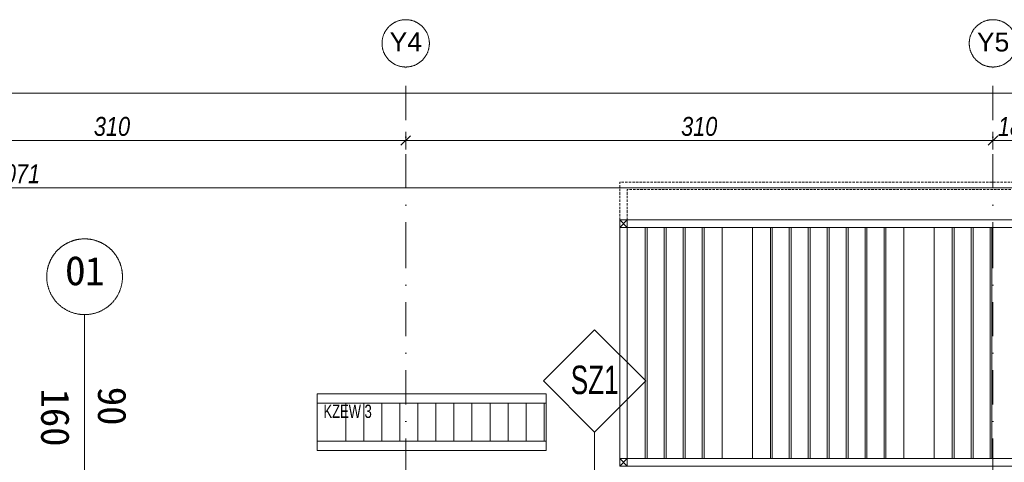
# Model space of a CAD drawing. Header units: millimetres. Extents: x -19278 to 18011, y -32369 to 41467.
# Tile 61 of 64: x -6329 to -1131, y 11957 to 14295. Entities that reach past the tile are written whole.
import ezdxf
from ezdxf.xclip import XClip

# ---------------------------------------------------------------- set-up
doc = ezdxf.new("R2010")
doc.units = ezdxf.units.MM
doc.header["$MEASUREMENT"] = 0
doc.header["$XCLIPFRAME"] = 0
doc.linetypes.add('DASHED', pattern=[19.05, 12.7, -6.35])
doc.linetypes.add('Kropki i Kreski', pattern=[360, 180, -90, 0, -90])
doc.layers.add('2D - Rysunki i Obrazki', color=7, linetype='Continuous')
for name, color, linetype, lineweight, true_color in [('PT.A.01_1_0_Nr_pióra__70_Nr_pióra__3', 7, 'Continuous', 18, 0x00bfbf), ('PT.A.01_1_Wnętrze - umeblowanie_Nr_pióra__146_Nr_pióra__6', 7, 'Continuous', 18, 0x5eaeff), ('PT.A.01_1_Wnętrze - umeblowanie_Nr_pióra__161_Nr_pióra__14', 7, 'Continuous', 18, 0x6a6a6a)]:
    doc.layers.add(name, color=color, linetype=linetype, lineweight=lineweight, true_color=true_color)
for name, color, linetype, lineweight in [('PT.A.01_1_Osie_Nr_pióra__101_Nr_pióra__252', 252, 'Continuous', 18), ('PT.A.01_1_Wnętrze - umeblowanie_Nr_pióra__60_Nr_pióra__230', 230, 'Continuous', 18), ('PT.A.01_1_Wymiarowanie_Nr_pióra__40_Nr_pióra__7', 7, 'Continuous', 18), ('PT.A.01_1_Znaczniki okien ArchiCADa_Nr_pióra__201_Nr_pióra__7', 7, 'Continuous', 18)]:
    doc.layers.add(name, color=color, linetype=linetype, lineweight=lineweight)
doc.styles.add('GENERATED_STYLE_1', font='txt')
doc.styles.add('GENERATED_STYLE_4', font='txt')
doc.styles.add('GENERATED_STYLE_5', font='txt')
doc.styles.add('GENERATED_STYLE_6', font='txt')

# ---------------------------------------------------------------- blocks, each defined once
blk = doc.blocks.new('Rysunek_1_1', base_point=(2114.4, 3072.6))
at = {"layer": 'PT.A.01_1_Wnętrze - umeblowanie_Nr_pióra__146_Nr_pióra__6', "linetype": 'Continuous'}
h = blk.add_hatch(dxfattribs=at)
h.set_pattern_fill('ANSI31_0001', color=256, style=0, pattern_type=2)
h.set_pattern_definition([(90, (-80046.19, 74245.83), (-95.25, 0), [])])
h.paths.add_polyline_path([(-3549.5, 12269.4), (-4679.5, 12269.4), (-4679.5, 12069.4), (-3549.5, 12069.4)])
at = {"layer": 'PT.A.01_1_0_Nr_pióra__70_Nr_pióra__3', "linetype": 'Continuous'}
for p, q in [((-3293.9, 12656.6), (-3563.7, 12386.8)), ((-3024.1, 12386.8), (-3293.9, 12656.6)), ((-3563.7, 12386.8), (-3293.9, 12117)), ((-3293.9, 12117), (-3024.1, 12386.8)), ((-3293.9, 11617), (-3293.9, 12117))]:
    blk.add_line(p, q, dxfattribs=at)
at = {"layer": 'PT.A.01_1_Osie_Nr_pióra__101_Nr_pióra__252', "linetype": 'Kropki i Kreski'}
for p, q in [((-4291.4, 13044.6), (-4291.4, 14044.6)), ((-1191.4, 13044.6), (-1191.4, 14044.6)), ((-4291.4, 379.6), (-4291.4, 13044.6)), ((-1191.4, 379.6), (-1191.4, 13044.6))]:
    blk.add_line(p, q, dxfattribs=at)
at = {"layer": 'PT.A.01_1_Osie_Nr_pióra__101_Nr_pióra__252', "linetype": 'Continuous'}
for p, q in [((-4291.4, 13044.6), (-4291.3, 13044.6)), ((-4291.4, 13044.6), (-4291.3, 13044.6)), ((-1191.4, 13044.6), (-1191.3, 13044.6)), ((-1191.4, 13044.6), (-1191.3, 13044.6))]:
    blk.add_line(p, q, dxfattribs=at)
for centre in [(-4291.4, 14169.6), (-1191.4, 14169.6)]:
    blk.add_circle(centre, 125, dxfattribs=at)
at = {"layer": 'PT.A.01_1_Wnętrze - umeblowanie_Nr_pióra__146_Nr_pióra__6', "linetype": 'Continuous'}
for p, q in [((-3549.5, 12319.4), (-4759.5, 12319.4)), ((-4759.5, 12319.4), (-4759.5, 12019.4)), ((-3549.5, 12319.4), (-3549.5, 12019.4)), ((-3549.5, 12269.4), (-4759.5, 12269.4)), ((-3549.5, 12069.4), (-4759.5, 12069.4)), ((-3549.5, 12019.4), (-4759.5, 12019.4))]:
    blk.add_line(p, q, dxfattribs=at)
at = {"layer": 'PT.A.01_1_Wnętrze - umeblowanie_Nr_pióra__146_Nr_pióra__6', "linetype": 'DASHED', "flags": 128}
for points in [[(-3161.4, 13237), (-3161.4, 13437), (-961.4, 13437), (-961.4, 13237)], [(-3121.4, 13237), (-3121.4, 13397), (-1001.4, 13397), (-1001.4, 13237)]]:
    blk.add_lwpolyline(points, dxfattribs=at)
at = {"layer": 'PT.A.01_1_Wnętrze - umeblowanie_Nr_pióra__146_Nr_pióra__6', "linetype": 'Continuous', "flags": 128}
for points in [[(-961.4, 13237), (-961.4, 11937), (-3161.4, 11937), (-3161.4, 13237)], [(-3121.4, 13197), (-3161.4, 13197), (-3161.4, 13237), (-3121.4, 13237)], [(-1001.4, 13197), (-1001.4, 11977), (-3121.4, 11977), (-3121.4, 13197)], [(-2621.4, 11977), (-2621.4, 13197), (-3121.4, 13197), (-3121.4, 11977)], [(-1661.4, 13197), (-1661.4, 11977), (-2461.4, 11977), (-2461.4, 13197)], [(-1501.4, 11977), (-1501.4, 13197), (-1001.4, 13197), (-1001.4, 11977)], [(-3121.4, 11977), (-3161.4, 11977), (-3161.4, 11937), (-3121.4, 11937)]]:
    blk.add_lwpolyline(points, close=True, dxfattribs=at)
for points in [[(-3161.4, 13197), (-3121.4, 13237), (-3121.4, 13197), (-3161.4, 13237)], [(-3161.4, 11937), (-3121.4, 11977), (-3121.4, 11937), (-3161.4, 11977)]]:
    blk.add_lwpolyline(points, dxfattribs=at)
at = {"layer": 'PT.A.01_1_Wnętrze - umeblowanie_Nr_pióra__161_Nr_pióra__14', "linetype": 'Continuous', "flags": 128}
for points in [[(-3016.4, 13197), (-3016.4, 11977), (-3026.4, 11977), (-3026.4, 13197)], [(-2916.4, 13197), (-2916.4, 11977), (-2926.4, 11977), (-2926.4, 13197)], [(-2816.4, 13197), (-2816.4, 11977), (-2826.4, 11977), (-2826.4, 13197)], [(-2716.4, 13197), (-2716.4, 11977), (-2726.4, 11977), (-2726.4, 13197)], [(-2366.4, 13197), (-2366.4, 11977), (-2356.4, 11977), (-2356.4, 13197)], [(-2266.4, 13197), (-2266.4, 11977), (-2256.4, 11977), (-2256.4, 13197)], [(-2166.4, 13197), (-2166.4, 11977), (-2156.4, 11977), (-2156.4, 13197)], [(-2066.4, 13197), (-2066.4, 11977), (-2056.4, 11977), (-2056.4, 13197)], [(-1966.4, 13197), (-1966.4, 11977), (-1956.4, 11977), (-1956.4, 13197)], [(-1866.4, 13197), (-1866.4, 11977), (-1856.4, 11977), (-1856.4, 13197)], [(-1766.4, 13197), (-1766.4, 11977), (-1756.4, 11977), (-1756.4, 13197)], [(-1406.4, 13197), (-1406.4, 11977), (-1396.4, 11977), (-1396.4, 13197)], [(-1306.4, 13197), (-1306.4, 11977), (-1296.4, 11977), (-1296.4, 13197)], [(-1206.4, 13197), (-1206.4, 11977), (-1196.4, 11977), (-1196.4, 13197)]]:
    blk.add_lwpolyline(points, close=True, dxfattribs=at)
at = {"layer": 'PT.A.01_1_Wymiarowanie_Nr_pióra__40_Nr_pióra__7', "linetype": 'Continuous'}
for p, q in [((-14056.4, 13906.2), (-1011.4, 13906.2)), ((-4266.4, 13681.2), (-4316.4, 13631.2)), ((-4266.4, 13681.2), (-4316.4, 13631.2)), ((-4291.4, 13609.3), (-4291.4, 13703.1)), ((-4291.4, 13609.3), (-4291.4, 13703.1)), ((-1166.4, 13681.2), (-1216.4, 13631.2)), ((-1166.4, 13681.2), (-1216.4, 13631.2)), ((-1191.4, 13609.3), (-1191.4, 13703.1)), ((-7391.4, 13656.2), (-4291.4, 13656.2)), ((-7391.4, 13656.2), (-4291.4, 13656.2)), ((-4291.4, 13656.2), (-1191.4, 13656.2)), ((-1191.4, 13656.2), (-1011.4, 13656.2)), ((-1191.4, 13656.2), (-1011.4, 13656.2)), ((-11716.4, 13406.2), (-1011.4, 13406.2)), ((-11716.4, 13406.2), (-1011.4, 13406.2))]:
    blk.add_line(p, q, dxfattribs=at)
at = {"layer": 'PT.A.01_1_Znaczniki okien ArchiCADa_Nr_pióra__201_Nr_pióra__7', "linetype": 'Continuous'}
blk.add_line((-5986.4, 12737), (-5986.4, 11417), dxfattribs=at)
for start, end in [(0.0001, 180.0001), (180.0001, 0.0001)]:
    blk.add_arc((-5986.4, 12937), 200, start, end, dxfattribs=at)
at = {"layer": 'PT.A.01_1_0_Nr_pióra__70_Nr_pióra__3', "linetype": 'Continuous', "insert": (-3293.9, 12467.4), "char_height": 150, "attachment_point": 2, "rotation": 0.0001, "style": 'GENERATED_STYLE_5'}
blk.add_mtext('\\A1;{\\W0.800000x;\\pt0,70000;\\fArial Narrow|b0|i0|c238|p34;SZ1 }', dxfattribs=at)
at = {"layer": 'PT.A.01_1_Osie_Nr_pióra__101_Nr_pióra__252', "linetype": 'Continuous', "char_height": 100, "attachment_point": 4, "style": 'GENERATED_STYLE_4'}
for s, insert in [('\\A1;{\\fArial|b0|i0|c238|p38;Y4}', (-4376.2, 14177.8)), ('\\A1;{\\fArial|b0|i0|c238|p38;Y5}', (-1276, 14176.2))]:
    blk.add_mtext(s, dxfattribs=dict(at, insert=insert))
at = {"layer": 'PT.A.01_1_Wnętrze - umeblowanie_Nr_pióra__60_Nr_pióra__230', "linetype": 'Continuous', "insert": (-4597.8, 12225.9), "char_height": 70, "attachment_point": 5, "style": 'GENERATED_STYLE_4'}
blk.add_mtext('\\A1;{\\W0.700000x;\\fArial|b0|i0|c238|p38;KZEW 3}', dxfattribs=at)
at = {"layer": 'PT.A.01_1_Wymiarowanie_Nr_pióra__40_Nr_pióra__7', "linetype": 'Continuous', "char_height": 100, "attachment_point": 7, "rotation": 0.0001, "style": 'GENERATED_STYLE_6'}
for s, insert in [('\\A1;{\\fArial Narrow|b0|i1|c238|p34;310}', (-5937.4, 13679.6)), ('\\A1;{\\fArial Narrow|b0|i1|c238|p34;310}', (-2837.4, 13679.6)), ('\\A1;{\\fArial Narrow|b0|i1|c238|p34;18}', (-1165.4, 13679.5)), ('\\A1;{\\fArial Narrow|b0|i1|c238|p34;1\xa0071}', (-6507.9, 13429.6))]:
    blk.add_mtext(s, dxfattribs=dict(at, insert=insert))
at = {"layer": 'PT.A.01_1_Znaczniki okien ArchiCADa_Nr_pióra__201_Nr_pióra__7', "linetype": 'Continuous', "char_height": 150, "attachment_point": 7, "style": 'GENERATED_STYLE_1'}
for s, insert, rotation in [('\\A1;{\\fMS Gothic|b0|i0|c238|p49;O1}', (-6086.1, 12889.9), 0.0001), ('\\A1;{\\fMS Gothic|b0|i0|c238|p49;160}', (-6218, 12346.6), 270.0001), ('\\A1;{\\fMS Gothic|b0|i0|c238|p49;90}', (-5918, 12355.7), 270.0001)]:
    blk.add_mtext(s, dxfattribs=dict(at, insert=insert, rotation=rotation))

msp = doc.modelspace()

# ---------------------------------------------------------------- block references
at = {"layer": '2D - Rysunki i Obrazki', "color": 151, "linetype": 'Continuous', "lineweight": 13, "true_color": 0x80c2ff}
ref = msp.add_blockref('Rysunek_1_1', (2114.4, 3072.6), dxfattribs=at)
XClip(ref).set_block_clipping_path([(-11177.5234049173, -36557.2258517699), (29952.3944637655, -28108.1790241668), (15406.2423630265, 42702.4169420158), (-25723.6755056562, 34253.3701144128)])

doc.saveas('drawing.dxf')
